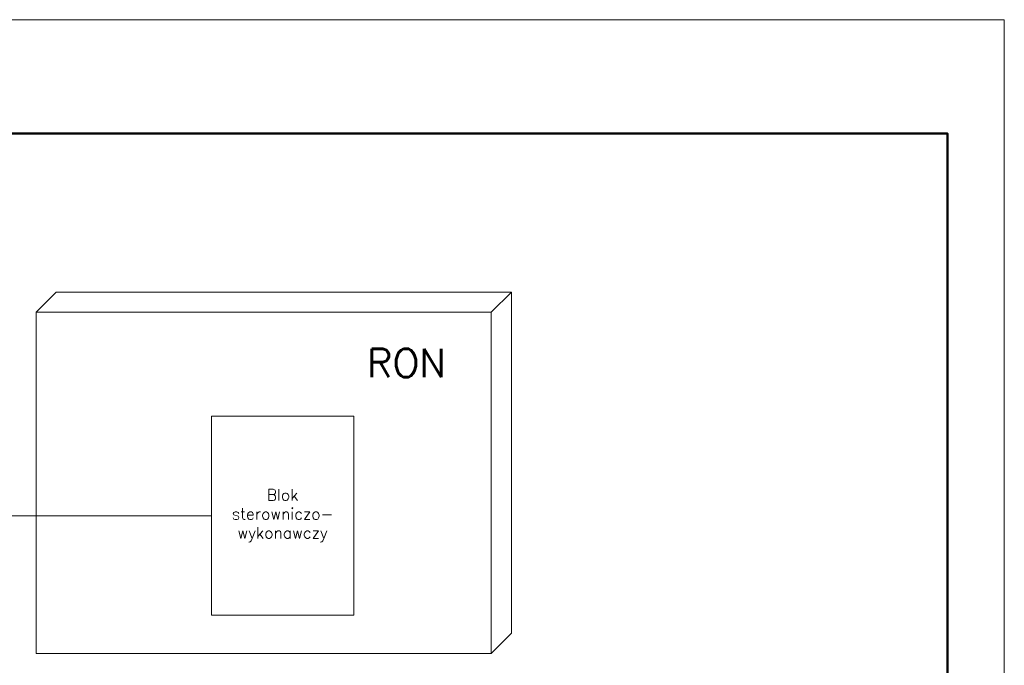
# Model space of a CAD drawing. Header units: millimetres. Extents: x 1009 to 2755, y 1436 to 2329.
# Tile 9 of 9: x 2426 to 2670, y 1572 to 1732. Entities that reach past the tile are written whole.
import ezdxf

# ---------------------------------------------------------------- set-up
doc = ezdxf.new("R2010")
doc.units = ezdxf.units.MM
for name, color, linetype, lineweight in [('Formatka', 7, 'Continuous', 50), ('Opis', 90, 'Continuous', 15), ('Stron', 253, 'Continuous', 13), ('Urządzenia', 112, 'Continuous', 15), ('Łączenie', 7, 'Continuous', 15)]:
    doc.layers.add(name, color=color, linetype=linetype, lineweight=lineweight)
doc.styles.add('Simplex', font='simplex.shx')

msp = doc.modelspace()

# ---------------------------------------------------------------- linework, layer by layer
at = {"layer": 'Formatka'}
msp.add_lwpolyline([(2656.1, 1449.88), (2269.76, 1449.88), (2269.76, 1703.68), (2656.1, 1703.68)], close=True, dxfattribs=at)
at = {"layer": 'Stron'}
msp.add_lwpolyline([(2670.2, 1435.78), (2255.66, 1435.78), (2255.66, 1731.88), (2670.2, 1731.88)], close=True, dxfattribs=at)
at = {"layer": 'Urządzenia', "ltscale": 0.1}
for p, q in [((2435.23, 1664.36), (2430.24, 1659.38)), ((2543.04, 1659.38), (2548.03, 1664.36)), ((2543.04, 1574.78), (2548.03, 1579.76))]:
    msp.add_line(p, q, dxfattribs=at)
msp.add_lwpolyline([(2548.03, 1579.76), (2548.03, 1664.36), (2435.23, 1664.36)], dxfattribs=at)
for points in [[(2430.24, 1574.78), (2543.04, 1574.78), (2543.04, 1659.38), (2430.24, 1659.38)], [(2473.7, 1633.56), (2508.95, 1633.56), (2508.95, 1584.21), (2473.7, 1584.21)]]:
    msp.add_lwpolyline(points, close=True, dxfattribs=at)
at = {"layer": 'Łączenie', "ltscale": 0.1}
msp.add_line((2473.7, 1608.89), (2346.66, 1608.89), dxfattribs=at)

# ---------------------------------------------------------------- texts
at = {"layer": 'Opis', "ltscale": 0.1, "attachment_point": 5, "style": 'Simplex'}
for s, insert, char_height in [('{\\Fsimplex|c238;RON}', (2522.04, 1646.78), 7.05), ('{\\Fsimplex|c238;Blok\\Psterowniczo-\\Pwykonawczy}', (2491.32, 1608.89), 2.82)]:
    msp.add_mtext(s, dxfattribs=dict(at, insert=insert, char_height=char_height))

doc.saveas('drawing.dxf')
